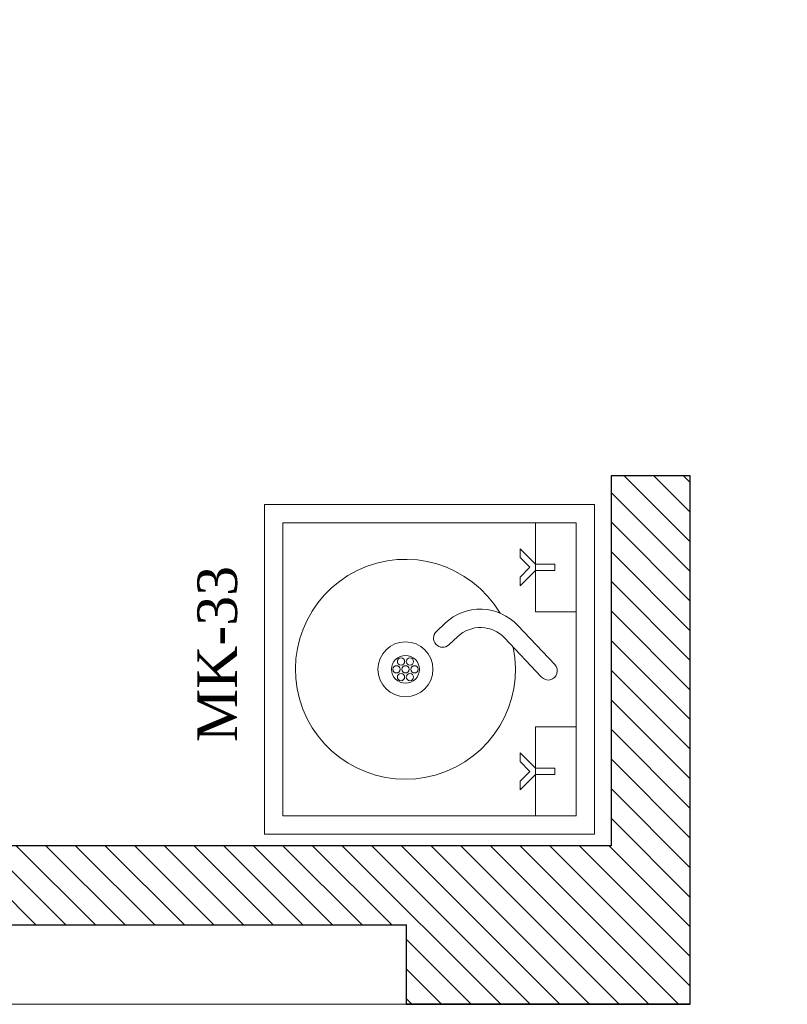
# Model space of a CAD drawing. Extents: x 258674 to 1051069, y -600163 to -66531.
# Tile 9 of 27: x 1050254 to 1050300, y -599744 to -599685. Entities that reach past the tile are written whole.
import ezdxf

# ---------------------------------------------------------------- set-up
doc = ezdxf.new("R2010")
doc.units = 0
doc.header["$LTSCALE"] = 21
doc.header["$MEASUREMENT"] = 0
doc.layers.get('0').update_dxf_attribs({"linetype": 'CONTINUOUS'})
for name, color, linetype, lineweight in [('A - TEXT', 7, 'CONTINUOUS', 13), ('CKD-Equipement', 252, 'CONTINUOUS', 13), ('I-FURN', 251, 'CONTINUOUS', 18), ('ND_26_HATCH', 8, 'CONTINUOUS', 13), ('New-Design-Equipment', 1, 'CONTINUOUS', 5)]:
    doc.layers.add(name, color=color, linetype=linetype, lineweight=lineweight)
doc.layers.add('A-wall', color=2, linetype='CONTINUOUS')
doc.styles.add('CKD_Dimension Text', font='BOOKOSI.TTF')
pattern_1 = [(135, (1049698.7375, -674280.6711), (-0.883883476, -0.883883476), [])]

# ---------------------------------------------------------------- blocks, each defined once
blk = doc.blocks.new('HWS')
at = {"lineweight": 5}
for p, q in [((-135, -29.2), (-143.4, -29.2)), ((-143.4, -29.2), (-143.4, -55.3)), ((-135, -55.3), (-135, -29.2)), ((135, -55.3), (135, -29.2)), ((135, -29.2), (143.4, -29.2)), ((143.4, -29.2), (143.4, -55.3)), ((-143.4, -55.3), (-164.3, -76.2)), ((-152.4, -76.2), (-139.2, -63)), ((-139.2, -63), (-125.9, -76.2)), ((-114, -76.2), (-135, -55.3)), ((114, -76.2), (135, -55.3)), ((139.2, -63), (125.9, -76.2)), ((152.4, -76.2), (139.2, -63)), ((143.4, -55.3), (164.3, -76.2)), ((-164.3, -76.2), (-152.4, -76.2)), ((-125.9, -76.2), (-114, -76.2)), ((125.9, -76.2), (114, -76.2)), ((164.3, -76.2), (152.4, -76.2))]:
    blk.add_line(p, q, dxfattribs=at)
for p, q in [((-6.4, -29), (-60, -79.4)), ((10.7, -47.3), (-42.9, -97.7)), ((-44.8, -161.3), (-33.4, -173.4)), ((-63, -178.4), (-51.6, -190.5))]:
    blk.add_line(p, q)
for points in [[(-225, 25), (225, 25), (225, -425), (-225, -425)], [(-200, 0), (200, 0), (200, -400), (-200, -400)], [(-78.3, 0), (-200, 0), (-200, -55.3), (-78.3, -55.3)], [(78.3, 0), (200, 0), (200, -55.3), (78.3, -55.3)]]:
    blk.add_lwpolyline(points, close=True)
at = {"linetype": 'ByBlock', "lineweight": -2, "ltscale": 0.25}
for centre, radius in [((0, -232.6), 37.5), ((0, -232.6), 19), ((-10.6, -226.5), 4.97), ((0, -220.4), 4.97), ((0, -232.6), 4.97), ((10.6, -226.5), 4.97), ((-10.6, -238.7), 4.97), ((0, -244.8), 4.97), ((10.6, -238.7), 4.97)]:
    blk.add_circle(centre, radius, dxfattribs=at)
for centre, radius, start, end in [((2.1, -38.1), 12.5, 313.263, 133.263), ((-12, -130.4), 70, 133.263, 223.263), ((0, -232.6), 150, 120.7693, 101.598), ((-12, -130.4), 45, 133.263, 223.263), ((-42.5, -181.9), 12.5, 223.263, 43.263)]:
    blk.add_arc(centre, radius, start, end)

msp = doc.modelspace()

# ---------------------------------------------------------------- hatches: boundary and pattern name
at = {"layer": 'ND_26_HATCH', "lineweight": -3, "transparency": 33554559}
h = msp.add_hatch(dxfattribs=at)
h.set_pattern_fill('ANSI31', color=253, scale=0.393701, angle=90)
h.set_pattern_definition(pattern_1)
h.paths.add_polyline_path([(1050281.856, -599429.044), (1050502.414, -599429.044), (1050502.414, -599743.587), (1050508.343, -599743.586), (1050508.343, -599429.043), (1050497.002, -599424.331), (1050281.856, -599424.322)])
h.paths.add_polyline_path([(1050189.487, -599743.587), (1050189.487, -599743.623), (1050206.432, -599743.622), (1050206.431, -599738.898), (1050277.298, -599738.886), (1050277.298, -599743.611), (1050294.243, -599743.61), (1050294.243, -599712.089), (1050289.518, -599712.089), (1050289.518, -599734.162), (1050194.211, -599734.173), (1050194.188, -599430.876), (1050191.295, -599430.876), (1050191.295, -599424.969), (1050197.203, -599424.969), (1050197.203, -599429.044), (1050218.275, -599429.044), (1050218.275, -599424.321), (1050189.463, -599424.32)])
h = msp.add_hatch(dxfattribs=at)
h.set_pattern_fill('ANSI31', color=253, scale=0.393701, angle=90)
h.set_pattern_definition(pattern_1)
h.paths.add_polyline_path([(1050189.487, -599743.587), (1050189.487, -599743.623), (1050206.432, -599743.622), (1050206.431, -599738.898), (1050277.298, -599738.886), (1050277.298, -599743.611), (1050294.243, -599743.61), (1050294.243, -599712.089), (1050289.518, -599712.089), (1050289.518, -599734.162), (1050194.211, -599734.173), (1050194.188, -599430.876), (1050191.295, -599430.876), (1050191.295, -599424.969), (1050197.203, -599424.969), (1050197.203, -599429.044), (1050244.454, -599429.044), (1050244.454, -599424.321), (1050189.463, -599424.32)])
h.paths.add_polyline_path([(1050281.856, -599429.044), (1050502.414, -599429.044), (1050502.414, -599743.587), (1050508.343, -599743.586), (1050508.343, -599429.043), (1050508.322, -599424.33), (1050281.856, -599424.322)])

# ---------------------------------------------------------------- linework, layer by layer
at = {"layer": 'A-wall', "linetype": 'Continuous', "lineweight": -3}
for p, q in [((1050289.518, -599734.162), (1050194.211, -599734.173)), ((1050289.518, -599734.162), (1050194.211, -599734.173)), ((1050277.298, -599738.886), (1050206.431, -599738.898)), ((1050277.298, -599738.886), (1050206.431, -599738.898)), ((1050294.243, -599743.61), (1050277.298, -599743.611)), ((1050294.243, -599743.61), (1050277.298, -599743.611))]:
    msp.add_line(p, q, dxfattribs=at)
at = {"layer": 'A-wall', "ltscale": 0.25}
msp.add_lwpolyline([(1050189.487, -599743.587), (1050189.487, -599743.623), (1050206.432, -599743.622), (1050206.431, -599738.898), (1050277.298, -599738.886), (1050277.298, -599743.611), (1050294.243, -599743.61), (1050294.243, -599712.089), (1050289.518, -599712.089), (1050289.518, -599734.162), (1050194.211, -599734.173), (1050194.188, -599430.876), (1050191.295, -599430.876), (1050191.295, -599424.969), (1050197.203, -599424.969), (1050197.203, -599429.044), (1050244.454, -599429.044), (1050244.454, -599424.321), (1050189.463, -599424.32)], close=True, dxfattribs=at)
at = {"layer": 'I-FURN', "color": 2, "ltscale": 0.25}
for p, q in [((1050289.518, -599734.162), (1050289.518, -599712.089)), ((1050294.243, -599712.089), (1050289.518, -599712.089)), ((1050289.518, -599734.162), (1050289.518, -599712.089)), ((1050294.243, -599712.089), (1050289.518, -599712.089)), ((1050294.243, -599743.61), (1050294.243, -599712.089)), ((1050294.243, -599743.61), (1050294.243, -599712.089)), ((1050277.298, -599743.611), (1050277.298, -599738.886)), ((1050277.298, -599743.611), (1050277.298, -599738.886))]:
    msp.add_line(p, q, dxfattribs=at)
at = {"layer": 'New-Design-Equipment', "ltscale": 0.25}
msp.add_line((1050206.432, -599743.622), (1050277.298, -599743.611), dxfattribs=at)
msp.add_line((1050206.432, -599743.622), (1050277.298, -599743.611), dxfattribs=at)

# ---------------------------------------------------------------- block references
at = {"layer": 'CKD-Equipement', "xscale": 0.04374453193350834, "yscale": 0.04374453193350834, "zscale": 0.04374453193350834, "rotation": 270}
msp.add_blockref('HWS', (1050287.434, -599723.631), dxfattribs=at)

# ---------------------------------------------------------------- texts
at = {"layer": 'A - TEXT', "insert": (1050264.848, -599722.716), "char_height": 2.3622, "width": 32.07345, "attachment_point": 2, "rotation": 90, "style": 'CKD_Dimension Text'}
msp.add_mtext('MK-33', dxfattribs=at)

doc.saveas('drawing.dxf')
